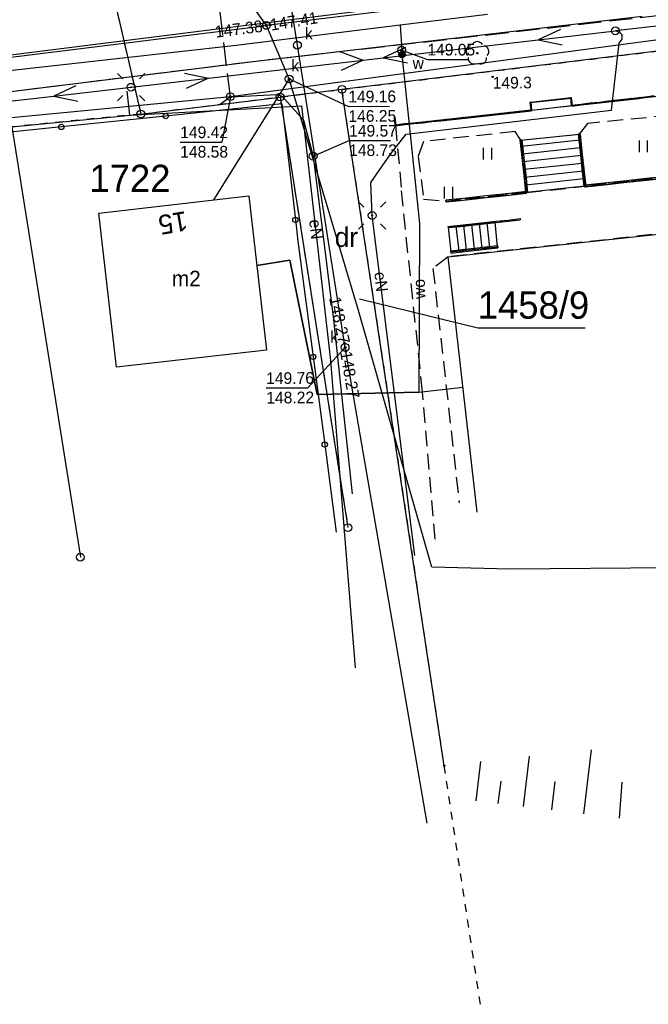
# Model space of a CAD drawing. Extents: x 7582895 to 7584772, y 6020395 to 6021139.
# Tile 32 of 49: x 7584296 to 7584337, y 6020640 to 6020703. Entities that reach past the tile are written whole.
import ezdxf
from ezdxf.enums import TextEntityAlignment as Align

# ---------------------------------------------------------------- set-up
doc = ezdxf.new("R2010")
doc.units = 0
for name, pattern in [('1_1', [0]), ('1_OTKC', [1.5, 1, -0.5]), ('1_OTKJ', [2, 1.5, -0.5]), ('1_OTKK', [0]), ('1_OTKS', [0]), ('1_OTKSG', [0]), ('1_OTRK', [1.75, 1.25, -0.5]), ('1_OTZI', [1.5, 1, -0.5]), ('1_OTZT', [1.5, 1, -0.5]), ('3_EGBS', [0]), ('3_EGBSG', [0]), ('3_EGBU_A', [0]), ('4_SUEP_A', [0]), ('4_SUGP', [0]), ('4_SUKP', [0]), ('4_SUPP_P', [2, 1.5, -0.5]), ('4_SUTP_A', [0]), ('4_SUWP', [0]), ('GDE', [0]), ('GUZ', [1, 0.5, -0.5])]:
    doc.linetypes.add(name, pattern=pattern)
doc.layers.get('0').update_dxf_attribs({"linetype": 'CONTINUOUS'})
for name, color, linetype in [('Dzialki', 7, 'GDE'), ('EADTD_T_0', 216, 'CONTINUOUS'), ('EGBB_E_T_0', 7, 'CONTINUOUS'), ('EGBB_L_0', 36, '3_EGBU_A'), ('EGBE_L_3', 7, '3_EGBS'), ('Numery_dzialek', 7, 'CONTINUOUS'), ('Numery_uzytkow', 3, 'CONTINUOUS'), ('OTD_L_12', 7, 'CONTINUOUS'), ('OTK_L_0', 7, '1_OTKJ'), ('OTK_L_1', 7, '1_OTKK'), ('OTK_L_2', 7, '1_OTKC'), ('OTK_L_6', 7, '1_OTKS'), ('OTO_L_0', 7, 'CONTINUOUS'), ('OTR_L_1', 7, '1_OTRK'), ('OTR_T_1', 7, 'CONTINUOUS'), ('OTZ_L_3', 7, '1_OTZT'), ('OTZ_T_0', 96, 'CONTINUOUS'), ('P_SUTP_L_0', 30, '4_SUPP_P'), ('Punkty', 7, 'CONTINUOUS'), ('SUE_T_3', 7, 'CONTINUOUS'), ('SUEP_E_T_0', 1, 'CONTINUOUS'), ('SUEP_L_0', 1, '4_SUEP_A'), ('SUGP_L_0', 52, '4_SUGP'), ('SUK_E_T_4', 36, 'CONTINUOUS'), ('SUK_T_3', 36, 'CONTINUOUS'), ('SUKP_L_0', 36, '4_SUKP'), ('SUKR_T_0', 36, 'CONTINUOUS'), ('SUP_E_T_1', 7, 'CONTINUOUS'), ('SUP_T_0', 7, 'CONTINUOUS'), ('SUP_T_2', 7, 'CONTINUOUS'), ('SUP_T_4', 7, 'CONTINUOUS'), ('SUTP_L_0', 30, '4_SUTP_A'), ('SUTR_T_0', 30, 'CONTINUOUS'), ('SUW_T_5', 5, 'CONTINUOUS'), ('SUWP_E_T_0', 5, 'CONTINUOUS'), ('SUWP_L_0', 5, '4_SUWP'), ('SUWR_T_0', 5, 'CONTINUOUS'), ('Uzytki', 3, 'GUZ')]:
    doc.layers.add(name, color=color, linetype=linetype)

# ---------------------------------------------------------------- blocks, each defined once
blk = doc.blocks.new('GRT')
at = {"linetype": 'CONTINUOUS'}
blk.add_circle((0, 0), 0.25, dxfattribs=at)
blk = doc.blocks.new('GRO')
at = {"linetype": 'CONTINUOUS'}
blk.add_circle((0, 0), 0.045, dxfattribs=at)
blk = doc.blocks.new('1_OTRN')
at = {"linetype": 'CONTINUOUS'}
blk.add_circle((0, 0), 0.045, dxfattribs=at)
blk = doc.blocks.new('1_OTZL')
at = {"linetype": 'CONTINUOUS'}
blk.add_circle((0, 0), 0.045, dxfattribs=at)
for centre, start, end in [((0, 0.375), 30.14012, 149.85988), ((-0.357, 0.116), 102.14447, 221.86002), ((0.357, 0.116), 318.13998, 77.85553), ((-0.22, -0.303), 174.14818, 293.85423), ((0.22, -0.303), 246.14577, 5.85182)]:
    blk.add_arc(centre, 0.375, start, end, dxfattribs=at)
blk = doc.blocks.new('1_OTZT')
at = {"linetype": 'CONTINUOUS'}
for p, q in [((-0.2625, -0.375), (-0.2625, 0.375)), ((0.2625, -0.375), (0.2625, 0.375))]:
    blk.add_line(p, q, dxfattribs=at)
blk = doc.blocks.new('4_SUEO_W')
at = {"linetype": 'CONTINUOUS'}
for p, q in [((-0.5303, 0.5303), (-0.8839, 0.8839)), ((0.5303, 0.5303), (0.8839, 0.8839)), ((-0.5303, -0.5303), (-0.8839, -0.8839)), ((0.5303, -0.5303), (0.8839, -0.8839))]:
    blk.add_line(p, q, dxfattribs=at)
blk.add_circle((0, 0), 0.025, dxfattribs=at)
blk = doc.blocks.new('4_SUPP')
at = {"linetype": 'CONTINUOUS'}
blk.add_circle((0, 0), 0.25, dxfattribs=at)
blk = doc.blocks.new('4_SUKS')
at = {"linetype": 'CONTINUOUS'}
blk.add_circle((0, 0), 0.25, dxfattribs=at)
blk = doc.blocks.new('4_SUPS')
at = {"linetype": 'CONTINUOUS'}
blk.add_circle((0, 0), 0.0625, dxfattribs=at)
blk = doc.blocks.new('4_SUPK')
at = {"linetype": 'CONTINUOUS'}
blk.add_circle((0, 0), 0.25, dxfattribs=at)
blk = doc.blocks.new('4_SUPW')
at = {"linetype": 'CONTINUOUS'}
blk.add_circle((0, 0), 0.25, dxfattribs=at)
blk = doc.blocks.new('4_SUWW')
at = {"linetype": 'CONTINUOUS'}
for radius in [0.2, 0.175, 0.15, 0.125, 0.1, 0.075, 0.05, 0.025, 0.00715]:
    blk.add_circle((0, 0), radius, dxfattribs=at)

msp = doc.modelspace()

# ---------------------------------------------------------------- linework, layer by layer
at = {"layer": 'Dzialki'}
for p, q in [((7584300.68, 6020711.48), (7584303.97, 6020697.25)), ((7584377.44, 6020706.2), (7584316.88, 6020698.83)), ((7584303.97, 6020697.25), (7584312.91, 6020698.34)), ((7584316.88, 6020698.83), (7584312.91, 6020698.34)), ((7584312.91, 6020698.34), (7584317.26, 6020670.68)), ((7584323.44, 6020655.38), (7584316.88, 6020698.83)), ((7584295.69, 6020696.42), (7584303.97, 6020697.25)), ((7584295.69, 6020696.42), (7584300.09, 6020668.78))]:
    msp.add_line(p, q, dxfattribs=at)
at = {"layer": 'EGBB_L_0', "linetype": '3_EGBU_A'}
for p, q in [((7584323.7, 6020688.08), (7584367.6, 6020692.84)), ((7584301.27, 6020690.89), (7584310.9, 6020691.99)), ((7584310.9, 6020691.99), (7584312.04, 6020682.09)), ((7584302.4, 6020680.99), (7584301.27, 6020690.89)), ((7584325.56, 6020671.68), (7584323.7, 6020688.08)), ((7584312.04, 6020682.09), (7584302.4, 6020680.99))]:
    msp.add_line(p, q, dxfattribs=at)
at = {"layer": 'EGBE_L_3', "linetype": '3_EGBS'}
for p, q in [((7584326.7, 6020690.31), (7584323.69, 6020689.99)), ((7584324.88, 6020688.51), (7584324.71, 6020690.1)), ((7584325.38, 6020688.56), (7584325.21, 6020690.15)), ((7584325.88, 6020688.61), (7584325.7, 6020690.21)), ((7584326.37, 6020688.67), (7584326.2, 6020690.26)), ((7584326.87, 6020688.72), (7584326.7, 6020690.31)), ((7584323.69, 6020689.99), (7584323.86, 6020688.4)), ((7584323.89, 6020688.4), (7584323.72, 6020689.99)), ((7584324.39, 6020688.45), (7584324.21, 6020690.04))]:
    msp.add_line(p, q, dxfattribs=at)
at = {"layer": 'EGBE_L_3', "linetype": '3_EGBSG'}
msp.add_line((7584323.86, 6020688.4), (7584326.87, 6020688.72), dxfattribs=at)
at = {"layer": 'EGBE_L_3', "linetype": '3_EGBS'}
msp.add_point((7584326.87, 6020688.72), dxfattribs=at)
at = {"layer": 'Numery_dzialek', "linetype": 'CONTINUOUS'}
for p, q in [((7584317.999, 6020685.377), (7584325.588, 6020683.512)), ((7584325.588, 6020683.512), (7584332.491, 6020683.512))]:
    msp.add_line(p, q, dxfattribs=at)
at = {"layer": 'OTD_L_12'}
for p, q in [((7584331.61, 6020697.79), (7584331.56, 6020698.31)), ((7584331.56, 6020698.31), (7584331.61, 6020698.31)), ((7584331.67, 6020697.8), (7584331.61, 6020698.31)), ((7584335.75, 6020698.29), (7584336.33, 6020698.36)), ((7584335.99, 6020698.26), (7584336.04, 6020698.33)), ((7584336.05, 6020698.27), (7584336.1, 6020698.33)), ((7584336.33, 6020698.36), (7584336.92, 6020698.43)), ((7584336.34, 6020698.3), (7584336.93, 6020698.37)), ((7584328.95, 6020698.02), (7584329.01, 6020698.03)), ((7584329.01, 6020697.48), (7584328.95, 6020698.02)), ((7584329.04, 6020697.76), (7584328.97, 6020697.8)), ((7584329.04, 6020697.7), (7584328.98, 6020697.75)), ((7584329.07, 6020697.49), (7584329.01, 6020698.03)), ((7584331.64, 6020698.06), (7584331.58, 6020698.1)), ((7584331.65, 6020698), (7584331.58, 6020698.05)), ((7584331.61, 6020697.79), (7584331.67, 6020697.8)), ((7584331.64, 6020697.82), (7584332.23, 6020697.89)), ((7584331.64, 6020697.82), (7584331.65, 6020697.76)), ((7584331.65, 6020697.76), (7584332.23, 6020697.83)), ((7584331.88, 6020697.79), (7584331.93, 6020697.86)), ((7584331.94, 6020697.8), (7584331.99, 6020697.86)), ((7584332.23, 6020697.89), (7584332.81, 6020697.96)), ((7584332.23, 6020697.83), (7584332.82, 6020697.9)), ((7584332.47, 6020697.86), (7584332.52, 6020697.92)), ((7584332.53, 6020697.86), (7584332.58, 6020697.93)), ((7584332.81, 6020697.96), (7584333.4, 6020698.02)), ((7584332.82, 6020697.9), (7584333.41, 6020697.97)), ((7584333.06, 6020697.92), (7584333.11, 6020697.99)), ((7584333.11, 6020697.93), (7584333.17, 6020698)), ((7584333.4, 6020698.02), (7584333.99, 6020698.09)), ((7584333.41, 6020697.97), (7584333.99, 6020698.03)), ((7584333.64, 6020697.99), (7584333.69, 6020698.06)), ((7584333.7, 6020698), (7584333.75, 6020698.06)), ((7584333.99, 6020698.09), (7584334.57, 6020698.16)), ((7584333.99, 6020698.03), (7584334.58, 6020698.1)), ((7584334.23, 6020698.06), (7584334.28, 6020698.12)), ((7584334.29, 6020698.07), (7584334.34, 6020698.13)), ((7584334.57, 6020698.16), (7584335.16, 6020698.22)), ((7584334.58, 6020698.1), (7584335.17, 6020698.17)), ((7584334.82, 6020698.13), (7584334.87, 6020698.19)), ((7584334.87, 6020698.13), (7584334.93, 6020698.2)), ((7584335.16, 6020698.22), (7584335.75, 6020698.29)), ((7584335.17, 6020698.17), (7584335.75, 6020698.23)), ((7584335.4, 6020698.19), (7584335.45, 6020698.26)), ((7584335.46, 6020698.2), (7584335.51, 6020698.26)), ((7584335.75, 6020698.23), (7584336.34, 6020698.3)), ((7584320.29, 6020696.53), (7584320.24, 6020697.05)), ((7584320.24, 6020697.05), (7584320.29, 6020697.05)), ((7584320.35, 6020696.54), (7584320.29, 6020697.05)), ((7584324.38, 6020697.01), (7584324.97, 6020697.07)), ((7584324.97, 6020697.07), (7584325.55, 6020697.13)), ((7584324.97, 6020697.01), (7584325.55, 6020697.07)), ((7584325.2, 6020697.04), (7584325.26, 6020697.1)), ((7584325.26, 6020697.04), (7584325.31, 6020697.11)), ((7584325.55, 6020697.13), (7584326.13, 6020697.2)), ((7584325.55, 6020697.07), (7584326.13, 6020697.14)), ((7584325.79, 6020697.1), (7584325.84, 6020697.17)), ((7584325.84, 6020697.11), (7584325.9, 6020697.17)), ((7584326.13, 6020697.2), (7584326.71, 6020697.26)), ((7584326.13, 6020697.14), (7584326.72, 6020697.2)), ((7584326.37, 6020697.16), (7584326.42, 6020697.23)), ((7584326.42, 6020697.17), (7584326.48, 6020697.24)), ((7584326.71, 6020697.26), (7584327.29, 6020697.32)), ((7584326.72, 6020697.2), (7584327.3, 6020697.26)), ((7584326.95, 6020697.23), (7584327, 6020697.29)), ((7584327.01, 6020697.23), (7584327.06, 6020697.3)), ((7584327.29, 6020697.32), (7584327.87, 6020697.39)), ((7584327.3, 6020697.26), (7584327.88, 6020697.33)), ((7584327.53, 6020697.29), (7584327.58, 6020697.36)), ((7584327.59, 6020697.3), (7584327.64, 6020697.36)), ((7584327.87, 6020697.39), (7584328.45, 6020697.45)), ((7584327.88, 6020697.33), (7584328.46, 6020697.39)), ((7584328.11, 6020697.35), (7584328.16, 6020697.42)), ((7584328.17, 6020697.36), (7584328.22, 6020697.43)), ((7584328.45, 6020697.45), (7584329.03, 6020697.51)), ((7584328.46, 6020697.39), (7584329.04, 6020697.46)), ((7584328.69, 6020697.42), (7584328.74, 6020697.48)), ((7584328.75, 6020697.42), (7584328.8, 6020697.49)), ((7584329.01, 6020697.48), (7584329.07, 6020697.49)), ((7584329.03, 6020697.51), (7584329.04, 6020697.46)), ((7584320.32, 6020696.79), (7584320.26, 6020696.84)), ((7584320.33, 6020696.74), (7584320.26, 6020696.79)), ((7584320.29, 6020696.53), (7584320.35, 6020696.54)), ((7584320.32, 6020696.56), (7584320.9, 6020696.63)), ((7584320.32, 6020696.5), (7584320.91, 6020696.57)), ((7584320.32, 6020696.56), (7584320.32, 6020696.5)), ((7584320.56, 6020696.53), (7584320.61, 6020696.59)), ((7584320.62, 6020696.53), (7584320.67, 6020696.6)), ((7584320.9, 6020696.63), (7584321.48, 6020696.69)), ((7584320.91, 6020696.57), (7584321.49, 6020696.63)), ((7584321.14, 6020696.59), (7584321.19, 6020696.66)), ((7584321.2, 6020696.6), (7584321.25, 6020696.66)), ((7584321.48, 6020696.69), (7584322.06, 6020696.75)), ((7584321.49, 6020696.63), (7584322.07, 6020696.69)), ((7584321.72, 6020696.66), (7584321.77, 6020696.72)), ((7584321.78, 6020696.66), (7584321.83, 6020696.73)), ((7584322.06, 6020696.75), (7584322.64, 6020696.82)), ((7584322.07, 6020696.69), (7584322.65, 6020696.76)), ((7584322.3, 6020696.72), (7584322.35, 6020696.78)), ((7584322.36, 6020696.72), (7584322.41, 6020696.79)), ((7584322.64, 6020696.82), (7584323.22, 6020696.88)), ((7584322.65, 6020696.76), (7584323.23, 6020696.82)), ((7584322.88, 6020696.78), (7584322.93, 6020696.85)), ((7584322.94, 6020696.79), (7584322.99, 6020696.85)), ((7584323.22, 6020696.88), (7584323.8, 6020696.94)), ((7584323.23, 6020696.82), (7584323.81, 6020696.88)), ((7584323.46, 6020696.85), (7584323.51, 6020696.91)), ((7584323.52, 6020696.85), (7584323.57, 6020696.92)), ((7584323.8, 6020696.94), (7584324.38, 6020697.01)), ((7584323.81, 6020696.88), (7584324.39, 6020696.95)), ((7584324.04, 6020696.91), (7584324.09, 6020696.97)), ((7584324.1, 6020696.92), (7584324.15, 6020696.98)), ((7584324.39, 6020696.95), (7584324.97, 6020697.01)), ((7584324.62, 6020696.97), (7584324.68, 6020697.04)), ((7584324.68, 6020696.98), (7584324.73, 6020697.04)), ((7584332.16, 6020695.96), (7584332.04, 6020695.95)), ((7584332.04, 6020695.95), (7584332.16, 6020694.83)), ((7584332.16, 6020695.96), (7584332.28, 6020694.84)), ((7584328.42, 6020695.58), (7584328.3, 6020695.57)), ((7584328.3, 6020695.57), (7584328.42, 6020694.45)), ((7584328.42, 6020695.58), (7584328.55, 6020694.46)), ((7584332.08, 6020695.5), (7584332.22, 6020695.4)), ((7584332.1, 6020695.39), (7584332.23, 6020695.29)), ((7584328.35, 6020695.12), (7584328.48, 6020695.02)), ((7584328.36, 6020695.01), (7584328.5, 6020694.91)), ((7584332.16, 6020694.83), (7584332.28, 6020693.72)), ((7584332.28, 6020694.84), (7584332.4, 6020693.73)), ((7584328.42, 6020694.45), (7584328.54, 6020693.32)), ((7584328.47, 6020694), (7584328.61, 6020693.9)), ((7584328.55, 6020694.46), (7584328.67, 6020693.34)), ((7584332.2, 6020694.39), (7584332.34, 6020694.29)), ((7584332.22, 6020694.27), (7584332.35, 6020694.18)), ((7584328.48, 6020693.88), (7584328.62, 6020693.78)), ((7584328.54, 6020693.32), (7584328.66, 6020692.2)), ((7584328.67, 6020693.34), (7584328.79, 6020692.21)), ((7584332.28, 6020693.72), (7584332.4, 6020692.6)), ((7584332.33, 6020693.27), (7584332.46, 6020693.17)), ((7584332.4, 6020693.73), (7584332.52, 6020692.62)), ((7584328.59, 6020692.87), (7584328.73, 6020692.77)), ((7584328.6, 6020692.76), (7584328.74, 6020692.66)), ((7584332.34, 6020693.16), (7584332.47, 6020693.06)), ((7584332.52, 6020692.62), (7584332.4, 6020692.6)), ((7584333.7, 6020692.81), (7584332.45, 6020692.67)), ((7584332.47, 6020692.55), (7584332.45, 6020692.67)), ((7584333.72, 6020692.68), (7584332.47, 6020692.55)), ((7584333.08, 6020692.74), (7584332.97, 6020692.6)), ((7584333.2, 6020692.75), (7584333.09, 6020692.61)), ((7584334.95, 6020692.94), (7584333.7, 6020692.81)), ((7584334.97, 6020692.82), (7584333.72, 6020692.68)), ((7584334.33, 6020692.87), (7584334.22, 6020692.74)), ((7584334.45, 6020692.89), (7584334.34, 6020692.75)), ((7584336.21, 6020693.08), (7584334.95, 6020692.94)), ((7584336.22, 6020692.95), (7584334.97, 6020692.82)), ((7584335.58, 6020693.01), (7584335.47, 6020692.87)), ((7584335.71, 6020693.02), (7584335.59, 6020692.89)), ((7584337.46, 6020693.21), (7584336.21, 6020693.08)), ((7584337.47, 6020693.09), (7584336.22, 6020692.95)), ((7584326.13, 6020691.99), (7584324.84, 6020691.85)), ((7584327.43, 6020692.13), (7584326.13, 6020691.99)), ((7584327.44, 6020692), (7584326.15, 6020691.86)), ((7584326.78, 6020692.06), (7584326.67, 6020691.92)), ((7584326.91, 6020692.07), (7584326.79, 6020691.93)), ((7584328.72, 6020692.27), (7584327.43, 6020692.13)), ((7584328.73, 6020692.14), (7584327.44, 6020692)), ((7584328.07, 6020692.2), (7584327.96, 6020692.06)), ((7584328.2, 6020692.21), (7584328.09, 6020692.07)), ((7584328.79, 6020692.21), (7584328.66, 6020692.2)), ((7584328.73, 6020692.14), (7584328.72, 6020692.27)), ((7584324.84, 6020691.85), (7584323.55, 6020691.71)), ((7584323.56, 6020691.58), (7584323.55, 6020691.71)), ((7584324.86, 6020691.72), (7584323.56, 6020691.58)), ((7584324.2, 6020691.78), (7584324.08, 6020691.64)), ((7584324.33, 6020691.79), (7584324.21, 6020691.65)), ((7584326.15, 6020691.86), (7584324.86, 6020691.72)), ((7584325.49, 6020691.92), (7584325.37, 6020691.78)), ((7584325.62, 6020691.93), (7584325.5, 6020691.79)), ((7584323.68, 6020690.02), (7584324.46, 6020690.11)), ((7584324.46, 6020690.11), (7584325.23, 6020690.19)), ((7584324.46, 6020690.03), (7584325.23, 6020690.12)), ((7584324.77, 6020690.07), (7584324.84, 6020690.15)), ((7584324.85, 6020690.07), (7584324.92, 6020690.16)), ((7584325.23, 6020690.19), (7584326, 6020690.27)), ((7584325.23, 6020690.12), (7584326.01, 6020690.2)), ((7584325.54, 6020690.15), (7584325.61, 6020690.23)), ((7584325.62, 6020690.16), (7584325.69, 6020690.24)), ((7584326, 6020690.27), (7584326.77, 6020690.36)), ((7584326.01, 6020690.2), (7584326.78, 6020690.28)), ((7584326.31, 6020690.23), (7584326.38, 6020690.32)), ((7584326.39, 6020690.24), (7584326.46, 6020690.32)), ((7584326.77, 6020690.36), (7584327.54, 6020690.44)), ((7584326.78, 6020690.28), (7584327.55, 6020690.37)), ((7584327.09, 6020690.32), (7584327.15, 6020690.4)), ((7584327.16, 6020690.33), (7584327.23, 6020690.41)), ((7584327.54, 6020690.44), (7584328.31, 6020690.53)), ((7584327.55, 6020690.37), (7584328.32, 6020690.45)), ((7584327.86, 6020690.4), (7584327.93, 6020690.48)), ((7584327.93, 6020690.41), (7584328, 6020690.49)), ((7584328.31, 6020690.53), (7584328.32, 6020690.45)), ((7584323.68, 6020690.02), (7584323.69, 6020689.95)), ((7584323.69, 6020689.95), (7584324.46, 6020690.03)), ((7584324, 6020689.98), (7584324.07, 6020690.07)), ((7584324.08, 6020689.99), (7584324.15, 6020690.07)), ((7584323.85, 6020688.47), (7584325.36, 6020688.63)), ((7584323.85, 6020688.47), (7584323.87, 6020688.32)), ((7584323.87, 6020688.32), (7584325.37, 6020688.49)), ((7584324.47, 6020688.39), (7584324.61, 6020688.55)), ((7584324.62, 6020688.4), (7584324.76, 6020688.57)), ((7584325.36, 6020688.63), (7584326.86, 6020688.8)), ((7584325.37, 6020688.49), (7584326.88, 6020688.65)), ((7584325.98, 6020688.55), (7584326.11, 6020688.72)), ((7584326.13, 6020688.57), (7584326.26, 6020688.73)), ((7584326.86, 6020688.8), (7584326.88, 6020688.65))]:
    msp.add_line(p, q, dxfattribs=at)
at = {"layer": 'OTK_L_0', "linetype": '1_OTKJ'}
for p, q in [((7584355.38, 6020705.63), (7584311.36, 6020700.63)), ((7584311.36, 6020700.63), (7584292.54, 6020698.29))]:
    msp.add_line(p, q, dxfattribs=at)
at = {"layer": 'OTK_L_1', "linetype": '1_OTKK'}
for p, q in [((7584336.14, 6020703.51), (7584311.36, 6020700.63)), ((7584311.36, 6020700.63), (7584292.54, 6020698.29))]:
    msp.add_line(p, q, dxfattribs=at)
at = {"layer": 'OTK_L_2', "linetype": '1_OTKC'}
for p, q in [((7584331.64, 6020697.79), (7584366.46, 6020701.68)), ((7584355.82, 6020698.92), (7584332.63, 6020696.64)), ((7584329.04, 6020697.49), (7584331.64, 6020697.79)), ((7584320.32, 6020696.53), (7584329.04, 6020697.49)), ((7584320.32, 6020696.53), (7584320.68, 6020692.47)), ((7584332.63, 6020696.64), (7584332.1, 6020695.95)), ((7584328, 6020696.13), (7584322.12, 6020695.48)), ((7584328.36, 6020695.58), (7584328, 6020696.13)), ((7584328.36, 6020695.58), (7584332.1, 6020695.95)), ((7584322.12, 6020695.48), (7584321.76, 6020694.52)), ((7584332.46, 6020692.61), (7584356.23, 6020695.18)), ((7584321.76, 6020694.52), (7584322.12, 6020691.78)), ((7584322.05, 6020679.39), (7584320.68, 6020692.47)), ((7584323.56, 6020691.64), (7584328.73, 6020692.2)), ((7584362.14, 6020692.25), (7584323.7, 6020688.08)), ((7584328.73, 6020692.2), (7584332.46, 6020692.61)), ((7584322.12, 6020691.78), (7584323.56, 6020691.64)), ((7584323.7, 6020688.08), (7584322.72, 6020687.33)), ((7584322.72, 6020687.33), (7584324.4, 6020672.28)), ((7584322.86, 6020669.93), (7584322.05, 6020679.39))]:
    msp.add_line(p, q, dxfattribs=at)
at = {"layer": 'OTK_L_6', "linetype": '1_OTKS'}
for p, q in [((7584328.98, 6020698.01), (7584331.58, 6020698.31)), ((7584331.58, 6020698.31), (7584331.64, 6020697.79)), ((7584329.04, 6020697.49), (7584331.64, 6020697.79)), ((7584328.36, 6020695.58), (7584332.1, 6020695.95)), ((7584332.1, 6020695.95), (7584332.46, 6020692.61)), ((7584332.46, 6020692.61), (7584328.73, 6020692.2))]:
    msp.add_line(p, q, dxfattribs=at)
at = {"layer": 'OTK_L_6', "linetype": '1_1'}
for p, q in [((7584328.98, 6020697.98), (7584331.59, 6020698.27)), ((7584328.4, 6020695.19), (7584332.14, 6020695.59)), ((7584328.46, 6020694.69), (7584332.19, 6020695.09)), ((7584328.51, 6020694.19), (7584332.24, 6020694.6)), ((7584328.57, 6020693.7), (7584332.3, 6020694.1)), ((7584328.62, 6020693.2), (7584332.35, 6020693.6)), ((7584328.67, 6020692.7), (7584332.41, 6020693.11))]:
    msp.add_line(p, q, dxfattribs=at)
at = {"layer": 'OTK_L_6', "linetype": '1_OTKSG'}
for p, q in [((7584328.98, 6020698.01), (7584329.04, 6020697.49)), ((7584328.73, 6020692.2), (7584328.36, 6020695.58))]:
    msp.add_line(p, q, dxfattribs=at)
at = {"layer": 'OTK_L_6', "linetype": '1_1'}
for p in [(7584329.04, 6020697.49), (7584328.73, 6020692.2)]:
    msp.add_point(p, dxfattribs=at)
at = {"layer": 'OTO_L_0'}
for p, q in [((7584313.03, 6020697.9), (7584305.57, 6020697.12)), ((7584313.03, 6020697.9), (7584313.89, 6020690.45)), ((7584305.57, 6020697.12), (7584298.87, 6020696.42)), ((7584298.87, 6020696.42), (7584292.16, 6020695.72)), ((7584313.89, 6020690.45), (7584314.04, 6020689.09)), ((7584314.04, 6020689.09), (7584315.03, 6020681.65)), ((7584315.03, 6020681.65), (7584315.77, 6020676.02)), ((7584315.77, 6020676.02), (7584316.51, 6020670.39))]:
    msp.add_line(p, q, dxfattribs=at)
for centre in [(7584305.57, 6020697.12), (7584298.87, 6020696.42), (7584313.89, 6020690.45), (7584315.03, 6020681.65), (7584315.77, 6020676.02)]:
    msp.add_circle(centre, 0.17, dxfattribs=at)
at = {"layer": 'OTR_L_1', "linetype": '1_1'}
for p, q in [((7584328.52, 6020652.77), (7584328.91, 6020655.99)), ((7584332.4, 6020652.3), (7584332.9, 6020656.41)), ((7584325.49, 6020653.14), (7584325.8, 6020655.66)), ((7584326.91, 6020652.96), (7584327.09, 6020654.39)), ((7584330.34, 6020652.55), (7584330.56, 6020654.37)), ((7584334.69, 6020652.02), (7584334.86, 6020654.33))]:
    msp.add_line(p, q, dxfattribs=at)
at = {"layer": 'OTZ_L_3', "linetype": '1_OTZI'}
for p, q in [((7584355.82, 6020698.92), (7584332.63, 6020696.64)), ((7584332.63, 6020696.64), (7584332.1, 6020695.95)), ((7584328, 6020696.13), (7584322.12, 6020695.48)), ((7584328.36, 6020695.58), (7584328, 6020696.13)), ((7584332.1, 6020695.95), (7584332.46, 6020692.61)), ((7584322.12, 6020695.48), (7584321.76, 6020694.52)), ((7584328.36, 6020695.58), (7584328.73, 6020692.2)), ((7584356.23, 6020695.18), (7584332.46, 6020692.61)), ((7584321.76, 6020694.52), (7584322.12, 6020691.78)), ((7584328.73, 6020692.2), (7584323.56, 6020691.64)), ((7584322.12, 6020691.78), (7584323.56, 6020691.64))]:
    msp.add_line(p, q, dxfattribs=at)
at = {"layer": 'P_SUTP_L_0', "linetype": '4_SUPP_P'}
msp.add_line((7584309.72, 6020698.36), (7584308.13, 6020711.47), dxfattribs=at)
at = {"layer": 'SUEP_L_0', "linetype": '4_SUEP_A'}
for p, q in [((7584339.4, 6020703.16), (7584334.43, 6020702.59)), ((7584330.9, 6020702.68), (7584329.46, 6020702.01)), ((7584329.46, 6020702.01), (7584334.43, 6020702.59)), ((7584334.71, 6020702.49), (7584334.43, 6020702.59)), ((7584334.86, 6020702.33), (7584334.71, 6020702.49)), ((7584334.87, 6020702.06), (7584334.86, 6020702.33)), ((7584319.53, 6020700.85), (7584329.46, 6020702.01)), ((7584320.96, 6020701.53), (7584319.53, 6020700.85)), ((7584329.46, 6020702.01), (7584331.01, 6020701.69)), ((7584334.18, 6020697.49), (7584334.67, 6020701.79)), ((7584334.67, 6020701.79), (7584334.87, 6020702.06)), ((7584316.67, 6020701.28), (7584318.25, 6020700.71)), ((7584318.25, 6020700.71), (7584319.53, 6020700.85)), ((7584319.53, 6020700.85), (7584321.08, 6020700.53)), ((7584308.32, 6020699.55), (7584318.25, 6020700.71)), ((7584318.25, 6020700.71), (7584316.82, 6020700.04)), ((7584306.77, 6020699.87), (7584308.32, 6020699.55)), ((7584299.81, 6020699.07), (7584298.38, 6020698.4)), ((7584298.38, 6020698.4), (7584303.35, 6020698.97)), ((7584303.35, 6020698.97), (7584308.32, 6020699.55)), ((7584308.32, 6020699.55), (7584306.88, 6020698.88)), ((7584288.45, 6020697.25), (7584298.38, 6020698.4)), ((7584298.38, 6020698.4), (7584299.93, 6020698.07)), ((7584303.08, 6020698.72), (7584303.24, 6020697.18)), ((7584303.24, 6020697.18), (7584314.3, 6020697.78)), ((7584316.17, 6020681.42), (7584314.3, 6020697.78)), ((7584321, 6020695.96), (7584334.18, 6020697.49)), ((7584320, 6020694.67), (7584321, 6020695.96)), ((7584318.73, 6020692.84), (7584320, 6020694.67)), ((7584318.82, 6020690.73), (7584318.73, 6020692.84)), ((7584321.56, 6020668.88), (7584318.82, 6020690.73)), ((7584317.74, 6020661.67), (7584316.17, 6020681.42))]:
    msp.add_line(p, q, dxfattribs=at)
at = {"layer": 'SUGP_L_0', "linetype": '4_SUGP'}
msp.add_line((7584340.98, 6020706.75), (7584287.21, 6020699.98), dxfattribs=at)
at = {"layer": 'SUKP_L_0', "linetype": '4_SUKP'}
for p, q in [((7584314.02, 6020701.67), (7584312.68, 6020710.25)), ((7584325.66, 6020704.6), (7584312.03, 6020702.94)), ((7584286.37, 6020699.76), (7584312.03, 6020702.94)), ((7584313.49, 6020699.5), (7584312.03, 6020702.94)), ((7584317.08, 6020682.26), (7584314.02, 6020701.67)), ((7584313.49, 6020699.5), (7584308.63, 6020691.73)), ((7584317.94, 6020684.62), (7584313.49, 6020699.5)), ((7584322.64, 6020668.15), (7584317.94, 6020684.62)), ((7584322.34, 6020651.69), (7584317.08, 6020682.26)), ((7584327.66, 6020668.01), (7584322.64, 6020668.15)), ((7584342.51, 6020668.15), (7584327.66, 6020668.01))]:
    msp.add_line(p, q, dxfattribs=at)
at = {"layer": 'SUKR_T_0', "linetype": 'CONTINUOUS'}
for p, q in [((7584312.03, 6020702.94), (7584310.46, 6020705.16)), ((7584313.49, 6020699.5), (7584317.29, 6020697.74)), ((7584317.29, 6020697.74), (7584319.92, 6020697.76)), ((7584317.08, 6020682.26), (7584314.68, 6020679.67)), ((7584312.02, 6020679.65), (7584314.68, 6020679.67))]:
    msp.add_line(p, q, dxfattribs=at)
at = {"layer": 'SUTP_L_0', "linetype": '4_SUTP_A'}
for p, q in [((7584341.34, 6020702.57), (7584309.72, 6020698.36)), ((7584309.72, 6020698.36), (7584284.77, 6020695.94)), ((7584309.72, 6020698.36), (7584309.07, 6020697.85)), ((7584309.72, 6020698.36), (7584312.7, 6020698.5)), ((7584312.7, 6020698.5), (7584313.05, 6020698.4)), ((7584313.05, 6020698.4), (7584314.4, 6020696.86)), ((7584314.4, 6020696.86), (7584315.03, 6020694.54)), ((7584315.03, 6020694.54), (7584316.33, 6020684.02)), ((7584316.33, 6020684.02), (7584317.53, 6020672.85))]:
    msp.add_line(p, q, dxfattribs=at)
at = {"layer": 'SUTR_T_0', "linetype": 'CONTINUOUS'}
for p, q in [((7584309.72, 6020698.36), (7584309.16, 6020695.45)), ((7584306.5, 6020695.45), (7584309.16, 6020695.45)), ((7584315.03, 6020694.54), (7584317.34, 6020695.55)), ((7584317.34, 6020695.55), (7584320, 6020695.55))]:
    msp.add_line(p, q, dxfattribs=at)
at = {"layer": 'SUWP_L_0', "linetype": '4_SUWP'}
for p, q in [((7584326.22, 6020703.65), (7584320.61, 6020702.96)), ((7584320.61, 6020702.96), (7584310.08, 6020701.66)), ((7584320.61, 6020702.96), (7584320.71, 6020701.35)), ((7584310.08, 6020701.66), (7584292.21, 6020699.65)), ((7584320.71, 6020701.35), (7584320.73, 6020701.07)), ((7584320.73, 6020701.07), (7584321.85, 6020690.22)), ((7584321.85, 6020690.22), (7584321.81, 6020679.38)), ((7584313.54, 6020687.87), (7584311.42, 6020687.51)), ((7584311.42, 6020687.51), (7584313.54, 6020687.87)), ((7584315.29, 6020679.24), (7584313.54, 6020687.87)), ((7584313.54, 6020687.87), (7584315.29, 6020679.24)), ((7584321.81, 6020679.38), (7584315.29, 6020679.24)), ((7584315.29, 6020679.24), (7584321.81, 6020679.38)), ((7584321.81, 6020679.38), (7584324.65, 6020679.7))]:
    msp.add_line(p, q, dxfattribs=at)
at = {"layer": 'SUWR_T_0', "linetype": 'CONTINUOUS'}
for p, q in [((7584320.71, 6020701.35), (7584322.36, 6020700.76)), ((7584322.36, 6020700.76), (7584325, 6020700.76))]:
    msp.add_line(p, q, dxfattribs=at)
at = {"layer": 'Uzytki'}
for p, q in [((7584300.68, 6020711.48), (7584303.97, 6020697.25)), ((7584316.88, 6020698.83), (7584395.04, 6020708.33)), ((7584303.97, 6020697.25), (7584312.91, 6020698.34)), ((7584312.91, 6020698.34), (7584316.88, 6020698.83)), ((7584312.91, 6020698.34), (7584317.26, 6020670.68)), ((7584325.76, 6020640.06), (7584316.88, 6020698.83)), ((7584303.97, 6020697.25), (7584295.69, 6020696.42))]:
    msp.add_line(p, q, dxfattribs=at)

# ---------------------------------------------------------------- block references
at = {"layer": 'OTR_T_1', "rotation": 0.413845}
msp.add_blockref('1_OTRN', (7584326.55, 6020699.63), dxfattribs=at)
at = {"layer": 'OTZ_L_3'}
for p in [(7584336.23, 6020695.18), (7584326.23, 6020694.7), (7584323.73, 6020692.2)]:
    msp.add_blockref('1_OTZT', p, dxfattribs=at)
at = {"layer": 'OTZ_T_0'}
msp.add_blockref('1_OTZL', (7584325.57, 6020701.15), dxfattribs=at)
at = {"layer": 'Punkty'}
for name, p in [('GRT', (7584316.88, 6020698.83)), ('GRT', (7584312.91, 6020698.34)), ('GRT', (7584303.97, 6020697.25)), ('GRT', (7584317.26, 6020670.68)), ('GRT', (7584300.09, 6020668.78)), ('GRO', (7584323.44, 6020655.38))]:
    msp.add_blockref(name, p, dxfattribs=at)
at = {"layer": 'SUE_T_3'}
for name, p in [('4_SUEO_W', (7584303.35, 6020698.97)), ('4_SUPP', (7584303.35, 6020698.97)), ('4_SUEO_W', (7584318.82, 6020690.73)), ('4_SUPP', (7584318.82, 6020690.73))]:
    msp.add_blockref(name, p, dxfattribs=at)
at = {"layer": 'SUK_T_3'}
for p in [(7584312.03, 6020702.94), (7584314.02, 6020701.67), (7584313.49, 6020699.5), (7584317.08, 6020682.26)]:
    msp.add_blockref('4_SUKS', p, dxfattribs=at)
at = {"layer": 'SUKR_T_0'}
for p in [(7584311.78, 6020702.91), (7584312.03, 6020702.94), (7584312.28, 6020702.97), (7584313.49, 6020699.5), (7584317.04, 6020682.5), (7584317.08, 6020682.26), (7584317.13, 6020682.01)]:
    msp.add_blockref('4_SUPS', p, dxfattribs=at)
at = {"layer": 'SUP_T_0'}
for p in [(7584309.72, 6020698.36), (7584315.03, 6020694.54)]:
    msp.add_blockref('4_SUPK', p, dxfattribs=at)
at = {"layer": 'SUP_T_2'}
for p in [(7584334.43, 6020702.59), (7584303.35, 6020698.97), (7584318.82, 6020690.73)]:
    msp.add_blockref('4_SUPP', p, dxfattribs=at)
at = {"layer": 'SUP_T_4', "rotation": 0.413845}
msp.add_blockref('4_SUPW', (7584320.71, 6020701.35), dxfattribs=at)
at = {"layer": 'SUTR_T_0'}
for p in [(7584309.72, 6020698.36), (7584315.03, 6020694.54)]:
    msp.add_blockref('4_SUPS', p, dxfattribs=at)
at = {"layer": 'SUW_T_5'}
msp.add_blockref('4_SUWW', (7584320.73, 6020701.07), dxfattribs=at)
at = {"layer": 'SUWR_T_0'}
msp.add_blockref('4_SUPS', (7584320.71, 6020701.35), dxfattribs=at)

# ---------------------------------------------------------------- texts
at = {"layer": 'EADTD_T_0'}
msp.add_text('15', height=1.25, rotation=189.61973, dxfattribs=at).set_placement((7584306.85, 6020691.02))
at = {"layer": 'EGBB_E_T_0'}
msp.add_text('m2', height=1, dxfattribs=at).set_placement((7584306.89, 6020686.69), align=Align.MIDDLE)
at = {"layer": 'Numery_dzialek'}
for s, p in [('1722', (7584300.67, 6020693.99)), ('1458/9', (7584325.59, 6020685.85))]:
    msp.add_text(s, height=1.75, dxfattribs=at).set_placement(p, align=Align.TOP_LEFT)
at = {"layer": 'Numery_uzytkow'}
msp.add_text('dr', height=1.25, dxfattribs=at).set_placement((7584316.42, 6020688.71))
at = {"layer": 'OTR_T_1'}
msp.add_text('149.3', height=0.75, rotation=0.41401, dxfattribs=at).set_placement((7584326.55, 6020699.63), align=Align.TOP_LEFT)
at = {"layer": 'SUEP_E_T_0'}
for rotation, p in [(276.5157, (7584315.21, 6020689.84)), (276.29119, (7584319.39, 6020686.47))]:
    msp.add_text('eN', height=0.75, rotation=rotation, dxfattribs=at).set_placement(p, align=Align.MIDDLE)
at = {"layer": 'SUK_E_T_4'}
for p in [(7584314.5, 6020702.05), (7584313.63, 6020699.99), (7584316.12, 6020682.57)]:
    msp.add_text('k', height=0.75, dxfattribs=at).set_placement(p)
at = {"layer": 'SUKR_T_0'}
for s, rotation, p in [('147.41', 9.11605, (7584312.28, 6020702.97)), ('148.27', 279.71159, (7584317.13, 6020682.01))]:
    msp.add_text(s, height=0.75, rotation=rotation, dxfattribs=at).set_placement(p, align=Align.MIDDLE_LEFT)
for s, rotation, p in [('147.38', 7.27756, (7584311.78, 6020702.91)), ('148.27', 281.72373, (7584317.04, 6020682.5))]:
    msp.add_text(s, height=0.75, rotation=rotation, dxfattribs=at).set_placement(p, align=Align.MIDDLE_RIGHT)
for s, rotation, p in [('149.16', 0.40999, (7584317.28, 6020698.74)), ('146.25', 0.40999, (7584317.29, 6020697.49)), ('149.76', 0.41385, (7584312.01, 6020680.65)), ('148.22', 0.41385, (7584312.02, 6020679.4))]:
    msp.add_text(s, height=0.75, rotation=rotation, dxfattribs=at).set_placement(p, align=Align.TOP_LEFT)
at = {"layer": 'SUP_E_T_1'}
msp.add_text('w', height=0.75, dxfattribs=at).set_placement((7584321.41, 6020700.9), align=Align.TOP_LEFT)
at = {"layer": 'SUTR_T_0'}
for s, p in [('149.42', (7584306.5, 6020696.45)), ('149.57', (7584317.34, 6020696.55)), ('148.58', (7584306.5, 6020695.2)), ('148.73', (7584317.34, 6020695.3))]:
    msp.add_text(s, height=0.75, dxfattribs=at).set_placement(p, align=Align.TOP_LEFT)
at = {"layer": 'SUWP_E_T_0'}
msp.add_text('wo', height=0.75, rotation=91.48464, dxfattribs=at).set_placement((7584321.84, 6020686.01), align=Align.MIDDLE)
at = {"layer": 'SUWR_T_0'}
msp.add_text('149.05', height=0.75, dxfattribs=at).set_placement((7584322.36, 6020701.01))

doc.saveas('drawing.dxf')
